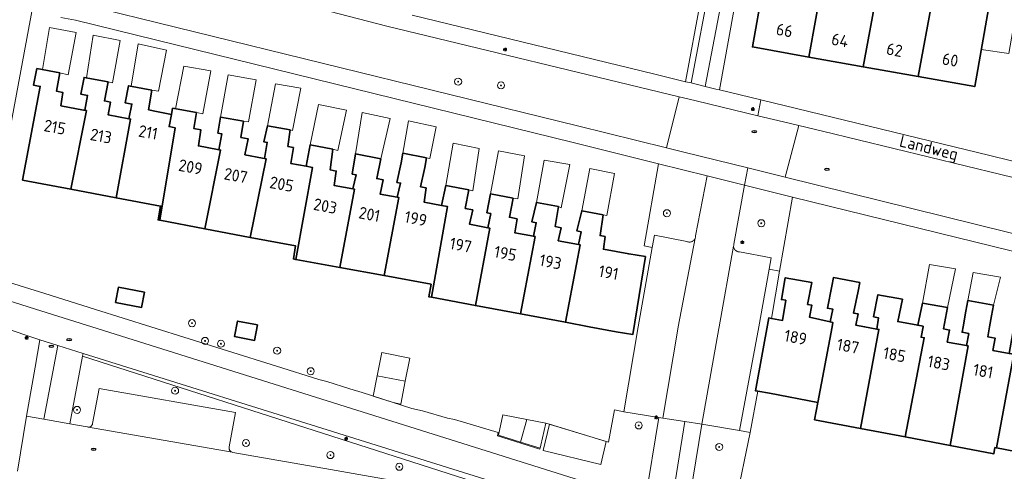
# Model space of a CAD drawing. Header units: metres. Extents: x 152610 to 160096, y 456114 to 462495.
# Tile 254 of 256: x 157288 to 157399, y 459984 to 460035. Entities that reach past the tile are written whole.
import ezdxf
from ezdxf.enums import TextEntityAlignment as Align

# ---------------------------------------------------------------- set-up
doc = ezdxf.new("R2010")
doc.units = ezdxf.units.M
doc.header["$LTSCALE"] = 0.5
doc.layers.get('0').update_dxf_attribs({"linetype": 'CONTINUOUS'})
for name, color, linetype, lineweight in [('B-PV-GR-BEPLANTING_CULTUUR_BOSPLANTSOEN-GV', 251, 'CONTINUOUS', 18), ('B-PV-GR-BEPLANTING_CULTUUR_HEESTERS-GV', 251, 'CONTINUOUS', 18), ('B-PV-GR-BOOM-S', 251, 'CONTINUOUS', 25), ('B-PV-GR-HAAG-GV', 251, 'CONTINUOUS', 13), ('B-PV-IE-MEUBILAIR-S', 251, 'CONTINUOUS', 25), ('B-PV-OG-BEBOUWING-GV', 6, 'CONTINUOUS', 35), ('B-PV-OG-BEBOUWING-T18', 1, 'CONTINUOUS', 18), ('B-PV-OG-BEBOUWING_OVERBOUWING-GV', 251, 'CONTINUOUS', 18), ('B-PV-OG-BEBOUWING_SCHUUR-GV', 251, 'CONTINUOUS', 18), ('B-PV-OG-TOPOGRAFIE-T18', 1, 'CONTINUOUS', 18), ('B-PV-VH-GESLOTENVERHARDING_ASFALT-GV', 251, 'CONTINUOUS', 18), ('B-PV-VH-ONVERHARD-GV', 251, 'CONTINUOUS', 18), ('B-PV-VH-ONVERHARD_ZAND-GV', 251, 'CONTINUOUS', 18), ('B-PV-VH-OPENVERHARDING_BETONSTRAATSTEEN-GV', 251, 'CONTINUOUS', 18), ('B-PV-VH-OPENVERHARDING_STRAATBAKSTEEN-GV', 251, 'CONTINUOUS', 18), ('B-PV-VH-OPENVERHARDING_TEGEL-GV', 251, 'CONTINUOUS', 18)]:
    doc.layers.add(name, color=color, linetype=linetype, lineweight=lineweight)
doc.styles.add('NLCS-ISO', font='NLCS-ISO.ttf')
doc.styles.add('NLCS-ISO-M750-T18', font='NLCS-ISO.ttf', dxfattribs={"height": 1.35})

# ---------------------------------------------------------------- blocks, each defined once
blk = doc.blocks.new('SIE-MEUBILAIR_PAAL_LICHTMAST-SO')
for points in [[(-0.62, 0), (-1, 0)], [(-0.71, 0.71), (-0.44, 0.44)], [(0, 1), (0, 0.62)], [(0.44, 0.44), (0.71, 0.71)], [(1, 0), (0.62, 0)], [(-0.71, -0.71), (-0.44, -0.44)], [(0, -0.62), (0, -1)], [(0.44, -0.44), (0.71, -0.71)]]:
    blk.add_lwpolyline(points)
blk.add_circle((0, 0), 0.5)
blk = doc.blocks.new('SIE-MEUBILAIR_PUT_RIOOLPUT-SO')
blk.add_ellipse((0, 0), major_axis=(1.25, 0), ratio=0.54)
at = {"style": 'NLCS-ISO'}
blk.add_text('ri', height=0.75, dxfattribs=at).set_placement((-0.04, 0.07), align=Align.MIDDLE_CENTER)
blk = doc.blocks.new('SGR-BOOM_GBKN-SO')
at = {"linetype": 'ByBlock', "lineweight": 18}
h = blk.add_hatch(color=0, dxfattribs=at)
h.dxf.hatch_style = 1
edge = h.paths.add_edge_path()
edge.add_arc((0, 0), 0.25, 0, 360)
at = {"color": 0, "linetype": 'ByBlock', "lineweight": 18}
for radius in [2, 0.25]:
    blk.add_circle((0, 0), radius, dxfattribs=at)
at = {"color": 0, "linetype": 'ByBlock', "lineweight": 18, "style": 'NLCS-ISO'}
blk.add_attdef('SOORT', (2.5, 0), '', height=1.5, dxfattribs=at)

msp = doc.modelspace()

# ---------------------------------------------------------------- linework, layer by layer
at = {"layer": 'B-PV-GR-BEPLANTING_CULTUUR_BOSPLANTSOEN-GV', "flags": 128}
for points in [[(157377.685, 460063.065), (157370.122, 460064.466), (157363.331, 460027.814), (157363.946, 460027.664), (157366.191, 460039.442), (157368.266, 460050.527)], [(157372.281, 460050.616), (157376.445, 460057.728), (157377.563, 460057.496), (157377.9, 460057.858), (157379.206, 460062.593), (157369.892, 460050.195), (157367.822, 460039.136), (157365.552, 460027.273), (157366.758, 460026.981), (157367.169, 460026.881), (157369.28, 460038.652), (157369.32, 460038.87), (157369.043, 460038.919), (157370.298, 460046.009), (157370.868, 460045.907), (157371.81, 460049.635)], [(157287.866, 460037.322), (157286.574, 460038.41), (157283.167, 460020.264), (157280.009, 460020.854), (157277.311, 460021.358), (157275.959, 460013.997), (157284.533, 460011.13), (157289.282, 460036.4)], [(157365.775, 460017.116), (157360.265, 460018.496), (157358.609, 460009.19), (157359.552, 460008.976), (157359.808, 460010.393), (157363.485, 460009.676), (157363.554, 460009.649), (157363.625, 460009.629), (157363.699, 460009.617), (157363.773, 460009.613), (157363.847, 460009.617), (157363.92, 460009.629), (157363.991, 460009.649), (157364.06, 460009.676), (157364.126, 460009.711), (157364.187, 460009.752), (157364.244, 460009.8), (157364.295, 460009.854), (157364.34, 460009.913), (157364.379, 460009.976), (157364.409, 460010.04), (157364.41, 460010.043), (157364.434, 460010.113), (157364.45, 460010.185), (157364.459, 460010.259), (157364.46, 460010.309)], [(157375.469, 460014.698), (157370.004, 460016.058), (157368.815, 460009.36), (157368.794, 460009.291), (157368.782, 460009.221), (157368.777, 460009.148), (157368.78, 460009.077), (157368.791, 460009.006), (157368.81, 460008.937), (157368.837, 460008.87), (157368.87, 460008.807), (157368.911, 460008.748), (157368.958, 460008.694), (157369.01, 460008.645), (157369.068, 460008.602), (157369.13, 460008.566), (157369.196, 460008.538), (157369.265, 460008.516), (157369.335, 460008.503), (157369.407, 460008.497), (157369.456, 460008.498), (157373.047, 460007.822), (157372.811, 460006.53), (157373.998, 460006.313)], [(157363.521, 459978.752), (157456.42, 459949.77), (157500, 459936.246), (157500.413, 459936.112), (157501.36, 459941.45), (157500, 459941.702), (157496.52, 459942.35), (157497.039, 459945.324), (157476.104, 459945.279), (157435.056, 459958.354), (157385.578, 459973.876), (157380.664, 459974.776), (157369.019, 459980.131), (157370.64, 459988.009), (157369.459, 459988.236), (157365.159, 459988.928)]]:
    msp.add_lwpolyline(points, close=True, dxfattribs=at)
msp.add_lwpolyline([(157285.979, 460003.117), (157287.895, 460002.516), (157289.578, 460001.994), (157295.974, 460000), (157358.748, 459980.241), (157360.273, 459989.714), (157356.324, 459990.35), (157355.254, 459990.574), (157354.585, 459986.907), (157347.481, 459989.067), (157346.907, 459986.565), (157346.79, 459986.102), (157341.987, 459987.613), (157342.075, 459987.993), (157337.115, 459989.462), (157336.329, 459989.61), (157333.475, 459990.47), (157332.273, 459990.704), (157326.644, 459992.52), (157325.23, 459992.955), (157322.603, 459993.769), (157321.702, 459993.999), (157316.904, 459995.509), (157311.346, 459997.258), (157302.634, 460000), (157296.365, 460001.973), (157291.224, 460003.575), (157283.566, 460005.961)], dxfattribs=at)
at = {"layer": 'B-PV-GR-BEPLANTING_CULTUUR_HEESTERS-GV', "flags": 128}
msp.add_lwpolyline([(157357.594, 459976.54), (157294.911, 459996.649), (157293.464, 459988.987), (157295.414, 459988.641), (157295.474, 459988.624), (157295.535, 459988.615), (157295.568, 459988.614), (157295.597, 459988.613), (157295.659, 459988.62), (157295.719, 459988.635), (157295.777, 459988.657), (157295.831, 459988.686), (157295.882, 459988.722), (157295.927, 459988.765), (157295.966, 459988.813), (157295.999, 459988.865), (157296.025, 459988.922), (157296.044, 459988.981), (157296.049, 459989.006), (157296.8, 459992.98), (157312.27, 459990.27), (157311.554, 459986.37), (157311.541, 459986.308), (157311.536, 459986.245), (157311.539, 459986.182), (157311.55, 459986.119), (157311.569, 459986.059), (157311.595, 459986.001), (157311.628, 459985.947), (157311.668, 459985.898), (157311.714, 459985.854), (157311.765, 459985.816), (157311.82, 459985.785), (157311.879, 459985.761), (157311.94, 459985.745), (157311.97, 459985.74), (157323.02, 459983.78), (157340.86, 459980.66)], dxfattribs=at)
at = {"layer": 'B-PV-GR-HAAG-GV', "flags": 128}
for points in [[(157369.459, 459988.236), (157370.64, 459988.009), (157371.519, 459992.693), (157371.241, 459992.744), (157372.759, 460000.998), (157373.068, 460000.944), (157373.998, 460006.313), (157372.811, 460006.53), (157371.62, 460000)], [(157357.829, 459977.29), (157294.973, 459996.977), (157294.911, 459996.649), (157357.594, 459976.54)]]:
    msp.add_lwpolyline(points, close=True, dxfattribs=at)
at = {"layer": 'B-PV-OG-BEBOUWING-GV', "flags": 128}
for points in [[(157370.868, 460045.907), (157370.298, 460046.009), (157369.043, 460038.919), (157369.32, 460038.87), (157372.075, 460038.379), (157370.902, 460031.752), (157377.32, 460030.609), (157378.915, 460039.421), (157372.581, 460040.549), (157373.449, 460045.448)], [(157378.915, 460039.421), (157377.32, 460030.609), (157383.479, 460029.512), (157385.09, 460038.321), (157385.47, 460040.401), (157382.849, 460040.868), (157382.478, 460038.786)], [(157387.738, 460037.849), (157385.09, 460038.321), (157383.479, 460029.512), (157389.708, 460028.403), (157391.33, 460037.21)], [(157398.302, 460038.26), (157395.739, 460038.716), (157395.343, 460036.495), (157391.33, 460037.21), (157389.708, 460028.403), (157396.129, 460027.259), (157397.69, 460036.077), (157398.054, 460037.947), (157398.235, 460037.912)], [(157292.335, 460028.811), (157289.73, 460029.3), (157289.335, 460027.435), (157290.11, 460027.285), (157288.106, 460016.639), (157293.59, 460015.609), (157295.342, 460024.525), (157295.146, 460024.562), (157294.996, 460024.591), (157292.444, 460025.081), (157292.67, 460026.574), (157291.951, 460026.718)], [(157297.798, 460027.786), (157295.072, 460028.298), (157294.713, 460026.393), (157295.472, 460026.246), (157295.146, 460024.562), (157295.342, 460024.525), (157293.59, 460015.609), (157298.703, 460014.648), (157300.347, 460023.562), (157300.151, 460023.6), (157297.82, 460024.048), (157298.059, 460025.495), (157297.388, 460025.629)], [(157302.769, 460026.855), (157300.125, 460027.35), (157299.722, 460025.422), (157300.498, 460025.271), (157300.151, 460023.6), (157300.347, 460023.562), (157298.703, 460014.648), (157303.76, 460013.698), (157303.471, 460012.12), (157303.671, 460012.082), (157305.406, 460022.59), (157304.719, 460022.722), (157304.982, 460024.106), (157303.302, 460024.443), (157302.395, 460024.625)], [(157307.832, 460024.297), (157305.114, 460024.799), (157304.982, 460024.106), (157304.719, 460022.722), (157305.406, 460022.59), (157303.671, 460012.082), (157308.782, 460011.119), (157310.565, 460020.044), (157310.369, 460020.081), (157310.201, 460020.113), (157308.054, 460020.518), (157308.322, 460022.352), (157307.522, 460022.505)], [(157313.155, 460023.314), (157310.547, 460023.796), (157310.255, 460021.982), (157310.72, 460021.893), (157310.369, 460020.081), (157310.565, 460020.044), (157308.782, 460011.119), (157313.939, 460010.147), (157315.734, 460019.069), (157315.537, 460019.106), (157315.324, 460019.146), (157313.322, 460019.524), (157313.713, 460021.321), (157312.866, 460021.483)], [(157318.479, 460022.33), (157315.9, 460022.807), (157315.483, 460020.982), (157315.852, 460020.911), (157315.537, 460019.106), (157315.734, 460019.069), (157313.939, 460010.147), (157319.084, 460009.178), (157318.826, 460007.695), (157319.096, 460007.645), (157320.98, 460018.079), (157320.292, 460018.209), (157318.52, 460018.543), (157318.835, 460020.342), (157318.206, 460020.462)], [(157323.301, 460020.136), (157320.748, 460020.636), (157320.292, 460018.209), (157320.98, 460018.079), (157319.096, 460007.645), (157324.092, 460006.729), (157325.778, 460015.605), (157325.581, 460015.642), (157323.438, 460016.042), (157323.697, 460017.663), (157323.008, 460017.792)], [(157328.731, 460019.071), (157325.867, 460019.633), (157325.508, 460017.325), (157325.935, 460017.245), (157325.581, 460015.642), (157325.778, 460015.605), (157324.092, 460006.729), (157329.115, 460005.807), (157330.802, 460014.666), (157330.605, 460014.703), (157328.672, 460015.064), (157329.025, 460016.669), (157328.294, 460016.806)], [(157333.937, 460019.17), (157331.254, 460019.697), (157331.062, 460018.614), (157330.582, 460016.379), (157330.986, 460016.303), (157330.605, 460014.703), (157330.802, 460014.666), (157329.115, 460005.807), (157334.445, 460004.829), (157334.187, 460003.401), (157334.514, 460003.34), (157336.317, 460013.634), (157335.629, 460013.763), (157333.671, 460014.13), (157333.882, 460015.765), (157333.257, 460015.881), (157333.725, 460018.091)], [(157338.743, 460015.537), (157336.133, 460016.022), (157335.629, 460013.763), (157336.317, 460013.634), (157334.514, 460003.34), (157339.489, 460002.41), (157341.1, 460011.199), (157340.903, 460011.236), (157338.811, 460011.627), (157339.173, 460013.258), (157338.33, 460013.427)], [(157343.762, 460014.604), (157341.206, 460015.079), (157340.779, 460012.934), (157341.22, 460012.845), (157340.903, 460011.236), (157341.1, 460011.199), (157339.489, 460002.41), (157344.604, 460001.454), (157346.255, 460010.239), (157346.058, 460010.276), (157343.941, 460010.67), (157344.201, 460012.243), (157343.332, 460012.419)], [(157348.898, 460013.65), (157346.407, 460014.113), (157345.896, 460011.901), (157346.389, 460011.801), (157346.058, 460010.276), (157346.255, 460010.239), (157344.604, 460001.454), (157349.684, 460000.505), (157351.375, 460009.285), (157351.178, 460009.322), (157348.872, 460009.751), (157349.199, 460011.234), (157348.531, 460011.369)], [(157353.992, 460012.704), (157351.54, 460013.159), (157350.997, 460010.871), (157351.472, 460010.775), (157351.178, 460009.322), (157351.375, 460009.285), (157349.684, 460000.505), (157352.39, 459999.999), (157355.46, 459999.426), (157357.352, 459999.122), (157358.774, 460007.956), (157356.882, 460008.26), (157354.001, 460008.796), (157354.187, 460010.227), (157353.631, 460010.34)], [(157378.331, 459991.408), (157379.951, 460000), (157380.041, 460000.479), (157379.744, 460000.546), (157377.393, 460001.076), (157377.657, 460002.439), (157377.175, 460002.53), (157377.654, 460005.01), (157374.627, 460005.569), (157374.209, 460003.091), (157374.683, 460003.001), (157374.329, 460000.724), (157373.068, 460000.944), (157372.759, 460000.998), (157371.241, 459992.744), (157371.519, 459992.693), (157372.835, 459992.451)], [(157383.102, 460005.02), (157380.108, 460005.573), (157379.921, 460004.591), (157379.422, 460002.105), (157380.041, 460001.988), (157379.744, 460000.546), (157380.041, 460000.479), (157379.951, 460000), (157378.331, 459991.408), (157377.961, 459989.443), (157383.168, 459988.455), (157385.265, 459999.698), (157385.033, 459999.741), (157383.64, 460000), (157382.634, 460000.186), (157382.903, 460001.447), (157382.385, 460001.544), (157382.92, 460004.037)], [(157301.923, 460003.919), (157298.974, 460004.473), (157298.651, 460002.753), (157301.6, 460002.199)], [(157384.634, 460001.119), (157385.217, 460001.008), (157385.033, 459999.741), (157385.265, 459999.698), (157383.168, 459988.455), (157388.25, 459987.49), (157390.405, 459998.747), (157390.044, 459998.813), (157390.265, 460000), (157390.274, 460000.05), (157389.659, 460000.168), (157387.405, 460000.594), (157387.937, 460003.111), (157385.144, 460003.627)], [(157393.03, 460002.171), (157390.214, 460002.691), (157389.659, 460000.168), (157390.274, 460000.05), (157390.265, 460000), (157390.044, 459998.813), (157390.405, 459998.747), (157388.25, 459987.49), (157393.358, 459986.521), (157395.384, 459997.828), (157395.185, 459997.864), (157393.023, 459998.265), (157393.289, 459999.62), (157392.608, 459999.744)], [(157398.26, 460002.437), (157395.35, 460002.974), (157395.13, 460001.784), (157394.811, 459999.999), (157394.698, 459999.367), (157395.453, 459999.23), (157395.185, 459997.864), (157395.384, 459997.828), (157393.358, 459986.521), (157398.306, 459985.582), (157398.416, 459986.285), (157398.593, 459986.252), (157400.565, 459996.871), (157400.047, 459996.966), (157398.202, 459997.308), (157398.455, 459998.689), (157397.622, 459998.839), (157397.824, 459999.999), (157398.04, 460001.247)], [(157314.751, 460000.225), (157312.491, 460000.651), (157312.158, 459998.883), (157314.418, 459998.457)], [(157403.398, 459998.772), (157400.466, 459999.317), (157400.047, 459996.966), (157400.565, 459996.871), (157398.593, 459986.252), (157403.907, 459985.251), (157405.549, 459994.286), (157405.3, 459994.332), (157403.154, 459994.727), (157403.402, 459996.128), (157402.944, 459996.214)]]:
    msp.add_lwpolyline(points, close=True, dxfattribs=at)
at = {"layer": 'B-PV-OG-BEBOUWING_OVERBOUWING-GV', "flags": 128}
for points in [[(157400.012, 460031.027), (157401.1, 460037.354), (157398.235, 460037.912), (157398.054, 460037.947), (157397.69, 460036.077), (157396.875, 460031.47)], [(157294.166, 460033.387), (157291.148, 460033.944), (157290.366, 460029.181), (157292.335, 460028.811), (157293.262, 460028.588)], [(157299.176, 460032.478), (157296.099, 460033.098), (157295.352, 460028.245), (157297.798, 460027.786), (157298.318, 460027.678)], [(157304.425, 460031.381), (157301.229, 460032.125), (157300.412, 460027.296), (157302.769, 460026.855), (157303.524, 460026.735)], [(157309.461, 460029.047), (157306.412, 460029.575), (157305.446, 460024.738), (157307.832, 460024.297), (157308.548, 460024.158)], [(157314.59, 460028.014), (157311.421, 460028.606), (157310.547, 460023.796), (157313.155, 460023.314), (157313.717, 460023.245)], [(157319.66, 460027.074), (157316.792, 460027.567), (157315.9, 460022.807), (157318.479, 460022.33), (157318.734, 460022.291)], [(157324.844, 460024.584), (157321.677, 460025.236), (157320.748, 460020.636), (157323.301, 460020.136), (157323.885, 460019.999)], [(157329.793, 460023.646), (157326.626, 460024.299), (157325.867, 460019.633), (157328.731, 460019.071)], [(157335.045, 460022.701), (157331.879, 460023.384), (157331.254, 460019.697), (157333.937, 460019.17), (157334.291, 460019.082)], [(157339.896, 460020.22), (157336.94, 460020.837), (157336.133, 460016.022), (157338.743, 460015.537), (157339.174, 460015.418)], [(157345.06, 460019.399), (157342.103, 460019.955), (157341.206, 460015.079), (157343.762, 460014.604), (157344.306, 460014.506)], [(157350.19, 460018.396), (157347.292, 460018.92), (157346.407, 460014.113), (157348.898, 460013.65), (157349.223, 460013.508)], [(157355.258, 460017.395), (157352.452, 460017.947), (157351.54, 460013.159), (157353.992, 460012.704), (157354.374, 460012.615)], [(157393.952, 460006.58), (157390.993, 460007.076), (157390.214, 460002.691), (157393.03, 460002.171)], [(157399.052, 460005.609), (157395.943, 460006.169), (157395.35, 460002.974), (157398.26, 460002.437)], [(157328.351, 459994.44), (157331.528, 459993.816), (157332.055, 459996.445), (157328.88, 459997.08)], [(157347.481, 459989.067), (157345.3, 459989.477), (157344.589, 459986.917), (157346.823, 459986.233), (157346.907, 459986.565)], [(157354.333, 459986.984), (157347.88, 459988.946), (157347.152, 459985.952), (157353.696, 459984.362)]]:
    msp.add_lwpolyline(points, close=True, dxfattribs=at)
at = {"layer": 'B-PV-OG-BEBOUWING_SCHUUR-GV', "flags": 128}
for points in [[(157331.528, 459993.816), (157328.351, 459994.44), (157327.887, 459992.119), (157330.144, 459991.391), (157331.008, 459991.218)], [(157344.589, 459986.917), (157345.3, 459989.477), (157342.608, 459989.984), (157342.109, 459987.677)]]:
    msp.add_lwpolyline(points, close=True, dxfattribs=at)
at = {"layer": 'B-PV-VH-GESLOTENVERHARDING_ASFALT-GV', "flags": 128}
msp.add_lwpolyline([(157285.661, 460000), (157290.05, 459998.5), (157292.09, 459997.88), (157294.973, 459996.977), (157357.829, 459977.29), (157360.733, 459976.381), (157362.613, 459975.792), (157363.521, 459978.752), (157361.641, 459979.339), (157358.748, 459980.241), (157295.974, 460000), (157289.578, 460001.994), (157287.895, 460002.516), (157285.979, 460003.117)], dxfattribs=at)
at = {"layer": 'B-PV-VH-ONVERHARD-GV', "flags": 128}
msp.add_lwpolyline([(157369.459, 459988.236), (157370.64, 459988.009), (157371.519, 459992.693), (157371.241, 459992.744), (157372.759, 460000.998), (157373.068, 460000.944), (157373.998, 460006.313), (157372.811, 460006.53), (157371.62, 460000)], close=True, dxfattribs=at)
at = {"layer": 'B-PV-VH-ONVERHARD_ZAND-GV', "flags": 128}
msp.add_lwpolyline([(157357.829, 459977.29), (157294.973, 459996.977), (157294.911, 459996.649), (157357.594, 459976.54)], close=True, dxfattribs=at)
at = {"layer": 'B-PV-VH-OPENVERHARDING_BETONSTRAATSTEEN-GV', "flags": 128}
for points in [[(157363.071, 460025.981), (157362.615, 460026.091), (157361.148, 460020.309), (157363.117, 460019.822), (157370.38, 460018.026), (157373.566, 460017.238), (157374.641, 460016.972), (157376.183, 460022.835), (157375.077, 460023.1), (157371.511, 460023.956), (157364.514, 460025.635)], [(157312.27, 459990.27), (157296.8, 459992.98), (157296.049, 459989.006), (157296.044, 459988.981), (157296.025, 459988.922), (157295.999, 459988.865), (157295.966, 459988.813), (157295.927, 459988.765), (157295.882, 459988.722), (157295.831, 459988.686), (157295.777, 459988.657), (157295.719, 459988.635), (157295.659, 459988.62), (157295.597, 459988.613), (157295.568, 459988.614), (157311.879, 459985.761), (157311.82, 459985.785), (157311.765, 459985.816), (157311.714, 459985.854), (157311.668, 459985.898), (157311.628, 459985.947), (157311.595, 459986.001), (157311.569, 459986.059), (157311.55, 459986.119), (157311.539, 459986.182), (157311.536, 459986.245), (157311.541, 459986.308), (157311.554, 459986.37)]]:
    msp.add_lwpolyline(points, close=True, dxfattribs=at)
msp.add_lwpolyline([(157340.86, 459980.66), (157323.02, 459983.78), (157311.97, 459985.74), (157311.94, 459985.745), (157311.879, 459985.761), (157295.568, 459988.614), (157295.535, 459988.615), (157295.474, 459988.624), (157295.414, 459988.641), (157293.464, 459988.987), (157290.51, 459989.51), (157288.56, 459989.86), (157287.51, 459983.62)], dxfattribs=at)
at = {"layer": 'B-PV-VH-OPENVERHARDING_STRAATBAKSTEEN-GV', "flags": 128}
for points in [[(157293.116, 460037.04), (157351.047, 460022.808), (157361.148, 460020.309), (157362.615, 460026.091), (157329.43, 460034.128), (157317.592, 460037.216)], [(157403.139, 460016.291), (157378.866, 460022.191), (157376.183, 460022.835), (157374.641, 460016.972), (157443.257, 460000)]]:
    msp.add_lwpolyline(points, dxfattribs=at)
msp.add_lwpolyline([(157370.004, 460016.058), (157365.775, 460017.116), (157364.46, 460010.309), (157364.459, 460010.259), (157364.45, 460010.185), (157364.434, 460010.113), (157364.41, 460010.043), (157364.409, 460010.04), (157362.493, 460000), (157362.482, 459999.94), (157360.749, 459989.638), (157363.234, 459989.238), (157365.159, 459988.928), (157367.095, 459999.802), (157367.131, 460000), (157368.777, 460009.148), (157368.782, 460009.221), (157368.794, 460009.291), (157368.815, 460009.36)], close=True, dxfattribs=at)
at = {"layer": 'B-PV-VH-OPENVERHARDING_TEGEL-GV', "flags": 128}
for points in [[(157379.256, 460062.773), (157377.685, 460063.065), (157368.266, 460050.527), (157366.191, 460039.442), (157363.946, 460027.664), (157365.552, 460027.273), (157367.822, 460039.136), (157369.892, 460050.195), (157379.206, 460062.593), (157379.331, 460062.759)], [(157363.485, 460009.676), (157359.808, 460010.393), (157359.552, 460008.976), (157357.929, 460000), (157356.324, 459990.35), (157360.273, 459989.714), (157360.749, 459989.638), (157362.482, 459999.94), (157362.493, 460000), (157364.409, 460010.04), (157364.379, 460009.976), (157364.34, 460009.913), (157364.295, 460009.854), (157364.244, 460009.8), (157364.187, 460009.752), (157364.126, 460009.711), (157364.06, 460009.676), (157363.991, 460009.649), (157363.92, 460009.629), (157363.847, 460009.617), (157363.773, 460009.613), (157363.699, 460009.617), (157363.625, 460009.629), (157363.554, 460009.649)], [(157368.78, 460009.077), (157368.777, 460009.148), (157367.131, 460000), (157367.095, 459999.802), (157365.159, 459988.928), (157369.459, 459988.236), (157371.62, 460000), (157372.811, 460006.53), (157373.047, 460007.822), (157369.456, 460008.498), (157369.407, 460008.497), (157369.335, 460008.503), (157369.265, 460008.516), (157369.196, 460008.538), (157369.13, 460008.566), (157369.068, 460008.602), (157369.01, 460008.645), (157368.958, 460008.694), (157368.911, 460008.748), (157368.87, 460008.807), (157368.837, 460008.87), (157368.81, 460008.937), (157368.791, 460009.006)], [(157292.09, 459997.88), (157290.05, 459998.5), (157289.514, 459995.397), (157288.56, 459989.86), (157290.51, 459989.51)], [(157294.973, 459996.977), (157292.09, 459997.88), (157290.51, 459989.51), (157293.464, 459988.987), (157294.911, 459996.649)], [(157360.749, 459989.638), (157360.273, 459989.714), (157358.748, 459980.241), (157361.641, 459979.339), (157363.234, 459989.238)], [(157365.159, 459988.928), (157363.234, 459989.238), (157361.641, 459979.339), (157363.521, 459978.752)]]:
    msp.add_lwpolyline(points, close=True, dxfattribs=at)
for points in [[(157292.455, 460035.107), (157294.087, 460034.788), (157350.584, 460020.919), (157360.265, 460018.496), (157365.775, 460017.116), (157370.004, 460016.058), (157370.38, 460018.026), (157363.117, 460019.822), (157361.148, 460020.309), (157351.047, 460022.808), (157293.116, 460037.04)], [(157317.592, 460037.216), (157329.43, 460034.128), (157362.615, 460026.091), (157363.071, 460025.981), (157364.514, 460025.635), (157371.511, 460023.956), (157371.852, 460025.742), (157367.169, 460026.881), (157366.758, 460026.981), (157365.552, 460027.273), (157363.946, 460027.664), (157363.331, 460027.814), (157362.715, 460027.964), (157359.853, 460028.657), (157332.303, 460035.351)], [(157466.955, 460002.45), (157397.845, 460019.426), (157371.852, 460025.742), (157371.511, 460023.956), (157375.077, 460023.1), (157376.183, 460022.835), (157378.866, 460022.191), (157403.139, 460016.291)], [(157443.257, 460000), (157374.641, 460016.972), (157373.566, 460017.238), (157370.38, 460018.026), (157370.004, 460016.058), (157375.469, 460014.698), (157435.392, 460000)]]:
    msp.add_lwpolyline(points, dxfattribs=at)

# ---------------------------------------------------------------- block references
at = {"layer": 'B-PV-GR-BOOM-S', "xscale": 0.2, "yscale": 0.2, "zscale": 0.2}
for p in [(157337.52, 460027.816), (157342.384, 460027.39), (157361.202, 460012.886), (157371.918, 460011.747), (157307.324, 460000.403), (157308.805, 459998.392), (157310.604, 459998.074), (157316.985, 459997.282), (157320.795, 459994.953), (157305.406, 459992.736), (157294.283, 459990.563), (157358.012, 459988.796), (157313.45, 459986.798), (157367.143, 459986.356), (157323.033, 459985.429), (157330.844, 459984.106)]:
    msp.add_blockref('SGR-BOOM_GBKN-SO', p, dxfattribs=at)
at = {"layer": 'B-PV-IE-MEUBILAIR-S', "xscale": 0.2, "yscale": 0.2, "zscale": 0.2}
for name, p in [('SIE-MEUBILAIR_PAAL_LICHTMAST-SO', (157342.846, 460031.472)), ('SIE-MEUBILAIR_PAAL_LICHTMAST-SO', (157370.95, 460024.707)), ('SIE-MEUBILAIR_PUT_RIOOLPUT-SO', (157371.112, 460022.131)), ('SIE-MEUBILAIR_PUT_RIOOLPUT-SO', (157379.359, 460017.873)), ('SIE-MEUBILAIR_PAAL_LICHTMAST-SO', (157369.764, 460009.605)), ('SIE-MEUBILAIR_PAAL_LICHTMAST-SO', (157288.554, 459998.748)), ('SIE-MEUBILAIR_PUT_RIOOLPUT-SO', (157293.385, 459998.537)), ('SIE-MEUBILAIR_PUT_RIOOLPUT-SO', (157291.363, 459997.776)), ('SIE-MEUBILAIR_PAAL_LICHTMAST-SO', (157359.991, 459989.727)), ('SIE-MEUBILAIR_PAAL_LICHTMAST-SO', (157324.822, 459987.304)), ('SIE-MEUBILAIR_PUT_RIOOLPUT-SO', (157296.171, 459986.086))]:
    msp.add_blockref(name, p, dxfattribs=at)

# ---------------------------------------------------------------- texts
at = {"layer": 'B-PV-OG-BEBOUWING-T18', "style": 'NLCS-ISO-M750-T18'}
for s, rotation, p in [('66', 349.9, (157374.549, 460033.642)), ('64', 349.9, (157380.838, 460032.522)), ('62', 349.9, (157387.032, 460031.419)), ('60', 349.9, (157393.357, 460030.292)), ('215', 349.3, (157291.764, 460022.659)), ('211', 349.4, (157302.346, 460022.062)), ('213', 349.3, (157297.004, 460021.651)), ('209', 349.5, (157307.156, 460018.136)), ('207', 349.5, (157312.294, 460017.167)), ('205', 349.5, (157317.494, 460016.186)), ('203', 348.9, (157322.443, 460013.7)), ('201', 348.9, (157327.456, 460012.764)), ('199', 348.9, (157332.716, 460012.278)), ('197', 349.5, (157337.816, 460009.268)), ('195', 349.5, (157342.881, 460008.324)), ('193', 349.5, (157347.999, 460007.37)), ('191', 349.5, (157354.591, 460006.154)), ('189', 349.5, (157375.813, 459998.801)), ('187', 349.5, (157381.757, 459997.805)), ('185', 349.5, (157387.023, 459996.83)), ('183', 349.5, (157392.056, 459995.901)), ('181', 349.6, (157397.094, 459994.97))]:
    msp.add_text(s, height=1.35, rotation=rotation, dxfattribs=at).set_placement(p, align=Align.MIDDLE)
at = {"layer": 'B-PV-OG-TOPOGRAFIE-T18', "style": 'NLCS-ISO-M750-T18'}
msp.add_text('Landweg', height=1.35, rotation=346.2, dxfattribs=at).set_placement((157390.891, 460020.142), align=Align.MIDDLE)

doc.saveas('drawing.dxf')
